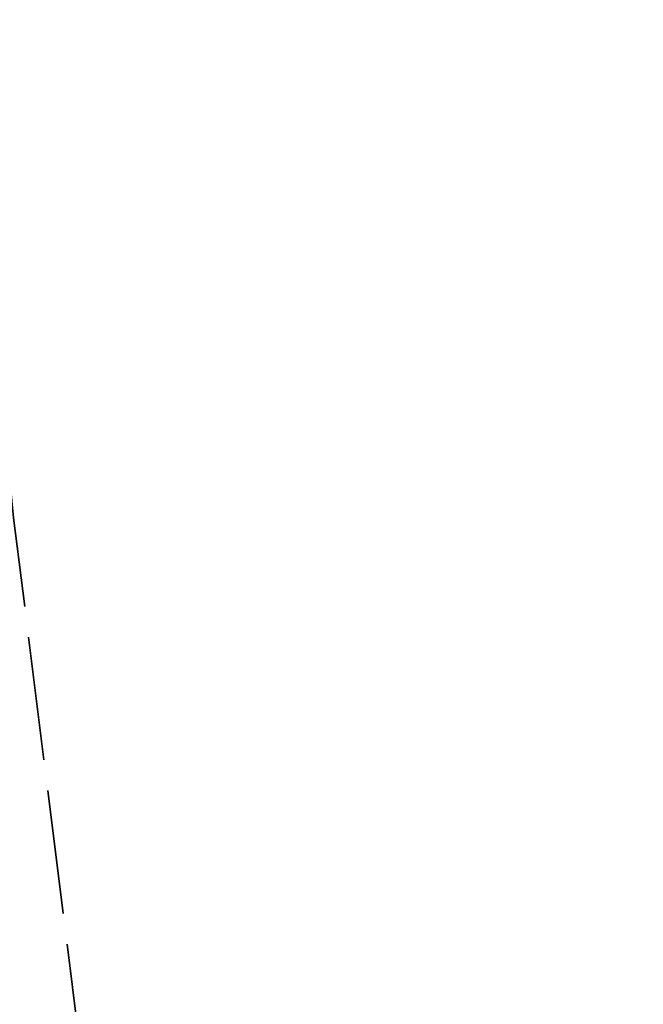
# Model space of a CAD drawing. Header units: metres. Extents: x 196674 to 197628, y 355499 to 356232.
# Tile 58 of 209: x 197070 to 197080, y 355620 to 355636. Entities that reach past the tile are written whole.
import ezdxf

# ---------------------------------------------------------------- set-up
doc = ezdxf.new("R2010")
doc.units = ezdxf.units.M
doc.linetypes.add('ZZ-SYSTEEMGRENS-SO', pattern=[5, 4, -1])
doc.layers.add('X-XX-AL-GRENS_SYSTEEMGRENS-G', color=7, linetype='ZZ-SYSTEEMGRENS-SO', lineweight=35, true_color=0xd60036)

msp = doc.modelspace()

# ---------------------------------------------------------------- linework, layer by layer
at = {"layer": 'X-XX-AL-GRENS_SYSTEEMGRENS-G', "ltscale": 0.5, "flags": 128}
msp.add_lwpolyline([(197173.0845801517, 355664.4267221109), (197172.678291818, 355658.1040395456), (197176.2062336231, 355657.9276386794), (197179.6585214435, 355660.8258546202), (197196.8460500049, 355641.1849859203), (197196.618113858, 355640.9851655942), (197203.3658004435, 355633.2880423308), (197204.598351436, 355636.2035375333), (197206.181120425, 355637.5931654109), (197210.3450714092, 355632.9793581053), (197211.1344663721, 355633.8542043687), (197215.577003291, 355630.1111014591), (197222.812057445, 355638.6980935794), (197225.7729980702, 355636.1981525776), (197252.4997837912, 355613.6295939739), (197256.3974516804, 355618.2471244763), (197230.4350738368, 355640.1698336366), (197234.5465854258, 355645.0395252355), (197230.9951246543, 355648.102425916), (197227.7363916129, 355651.014992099), (197227.7150354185, 355650.9915016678), (197227.3858924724, 355651.2966605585), (197230.5297411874, 355654.3837220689), (197222.7747070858, 355662.5864016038), (197213.3031688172, 355673.0409596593), (197208.7438719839, 355679.5515306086), (197204.6678372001, 355688.2834966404), (197202.9207222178, 355693.3147658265), (197202.5296188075, 355695.8358091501), (197209.2561496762, 355696.7388380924), (197208.765603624, 355699.4053961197), (197208.8375775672, 355699.4157603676), (197208.4960738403, 355702.0476424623), (197209.7550059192, 355702.1614664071), (197209.6289773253, 355703.3557373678), (197209.431316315, 355705.9322142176), (197209.3853665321, 355708.5054020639), (197209.4909423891, 355711.0763696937), (197209.825975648, 355714.406320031), (197209.1003553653, 355714.700446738), (197209.2732684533, 355715.2254737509), (197208.7827839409, 355715.4092287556), (197209.8333840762, 355718.2914021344), (197204.6571410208, 355720.1605124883), (197206.9259623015, 355726.3911903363), (197207.3755778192, 355727.6258113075), (197205.6951706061, 355728.2354618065), (197201.970541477, 355729.6509828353, -0.03199396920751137), (197199.2658455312, 355725.4928494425), (197194.4988616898, 355729.2364659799), (197191.8020115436, 355731.3330088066), (197190.6829954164, 355730.2418318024), (197188.9323846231, 355731.7580333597, 0.01582069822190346), (197191.308975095, 355733.798286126), (197190.5246250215, 355734.700084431), (197189.8547559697, 355735.4391273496), (197188.5065648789, 355737.3969406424), (197188.3768484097, 355737.5504837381), (197186.2264232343, 355740.6599554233), (197185.4143065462, 355740.8273772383), (197177.0047230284, 355735.000759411), (197161.0308464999, 355735.7499021), (197143.9921317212, 355736.546230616), (197117.3114725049, 355737.8750504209), (197104.5701917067, 355738.4152468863), (197089.3270001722, 355739.2400485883), (197089.4979420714, 355743.4763910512), (197087.6423294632, 355744.6045541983), (197087.2320594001, 355744.8539874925), (197086.4302028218, 355745.4612094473), (197085.6301577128, 355746.0670596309), (197084.2515270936, 355747.3631431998), (197083.0033431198, 355748.790046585), (197081.9521148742, 355750.2640411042), (197081.052108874, 355751.8364435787), (197080.680597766, 355752.6629727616), (197080.3089695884, 355753.4897623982), (197079.7287775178, 355755.2084983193), (197079.3027229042, 355757.0287405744), (197079.0552433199, 355758.8767777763), (197078.9881413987, 355760.748092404), (197079.0484954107, 355761.6954089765), (197079.4901165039, 355761.5482019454), (197081.8987959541, 355767.3947458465), (197083.4122910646, 355769.9863346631), (197084.9290730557, 355772.1438856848), (197085.2777218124, 355772.6391357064), (197085.9504292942, 355773.4546849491), (197087.2615113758, 355775.0451778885), (197089.4568843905, 355777.2328139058), (197092.7058230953, 355779.8115121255), (197090.7255592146, 355782.8612331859), (197090.5279328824, 355783.1655891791), (197094.0593130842, 355784.7965387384), (197089.240221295, 355793.944965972), (197079.8514273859, 355789.6587774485), (197073.1066642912, 355808.1301448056), (197062.6964714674, 355839.0387078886), (197050.201550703, 355834.8591941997), (197054.256388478, 355823.4068109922), (197060.9054150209, 355805.9824325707), (197064.0917084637, 355798.9340248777), (197065.6061934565, 355785.3714584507), (197066.4118943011, 355778.1591798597), (197064.2976158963, 355775.7696807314), (197061.8930028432, 355773.065075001), (197059.8798242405, 355770.937906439), (197059.567781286, 355770.7063368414), (197054.395078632, 355766.8676324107), (197050.1449273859, 355764.4954855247), (197046.646028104, 355763.2036366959), (197046.6485450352, 355763.1967402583), (197042.8018864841, 355761.7681380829), (197042.6247659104, 355761.7025895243), (197032.2172606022, 355760.2665015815), (197022.1724443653, 355758.1057256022), (197022.1490316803, 355758.1349914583), (197018.4791559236, 355757.3507739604), (197017.1834583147, 355757.8590001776), (197013.9320116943, 355762.4906063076), (197012.2359937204, 355764.9334332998), (197011.548662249, 355765.9454268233), (197009.5874376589, 355768.7952768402), (197008.1879451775, 355770.6627745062), (197008.1739746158, 355770.651876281), (197004.3621297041, 355775.7021426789), (197000.7500667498, 355780.6711859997), (196997.3281167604, 355785.4310589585), (196992.0624097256, 355792.5561596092), (196987.5636689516, 355799.6503659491), (196980.2918957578, 355812.3582609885), (196971.7451011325, 355828.1610038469), (196956.4456734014, 355821.2458726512), (196960.0166344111, 355812.4100996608), (196962.4976294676, 355807.0886023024, -0.6085831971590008), (196961.4131292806, 355806.2394416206), (196970.6320923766, 355792.5786144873), (196976.225457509, 355784.303374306), (196982.879968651, 355776.9163582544), (196982.5041383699, 355776.476222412), (196987.7472751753, 355765.3430715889), (196990.3620391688, 355759.9089379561), (196989.6128942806, 355758.3801676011), (196986.801356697, 355757.089894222), (196981.5916446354, 355758.3619052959), (196976.4931413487, 355759.6093032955), (196973.9250311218, 355760.2238822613), (196971.9270970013, 355760.7020113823), (196970.093883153, 355761.1263081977), (196965.2690985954, 355762.243003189), (196955.7026120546, 355764.457163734), (196954.8259486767, 355764.7114400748), (196955.7288446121, 355765.5914382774), (196946.4199106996, 355767.8862061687), (196945.5109518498, 355767.0898728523), (196943.3561815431, 355767.6616250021), (196942.0243707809, 355768.0150110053), (196940.699224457, 355768.3753913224), (196937.911680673, 355769.161377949), (196937.9158913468, 355769.1720679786), (196934.1448626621, 355770.5833311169), (196931.0328001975, 355771.949971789), (196928.1497259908, 355773.3159879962), (196926.2238803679, 355774.3657393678), (196926.7008714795, 355775.2077771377), (196923.9720996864, 355776.8118532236), (196922.1171638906, 355777.9575551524), (196917.5440237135, 355780.8012867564), (196917.0166342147, 355779.9474843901), (196915.4224701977, 355780.9309636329), (196913.0167641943, 355782.4772167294), (196912.757872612, 355782.6539056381), (196911.190523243, 355783.7714957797), (196908.5042566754, 355786.2619442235), (196907.2206986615, 355787.4460719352), (196905.8442773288, 355789.1071714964), (196903.2522146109, 355793.7425243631), (196899.3236920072, 355801.1348770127), (196896.7844047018, 355806.8801932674), (196892.3931631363, 355816.7971943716), (196889.396342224, 355823.7408055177), (196885.4294056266, 355833.1531130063), (196886.3148759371, 355833.6745129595), (196885.0357126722, 355834.4994199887), (196884.9096875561, 355834.6903417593), (196883.5318420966, 355838.2464489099), (196881.8574062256, 355842.456115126), (196879.7964254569, 355847.3435551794), (196879.5508475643, 355847.9274201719), (196877.9207976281, 355851.9810838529), (196875.2708346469, 355858.5729917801), (196872.6243587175, 355865.1536886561), (196870.4789281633, 355870.5362599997), (196868.3870366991, 355875.7889875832), (196865.3800609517, 355883.3409266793), (196863.5295936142, 355887.9873007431), (196863.4110328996, 355888.2849971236), (196862.7400305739, 355889.9711056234), (196863.0622626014, 355890.0962442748), (196861.3970005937, 355894.1395962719), (196861.4037374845, 355894.142038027), (196859.229652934, 355899.4431236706), (196859.0298403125, 355899.3580359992), (196858.8952095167, 355899.696553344), (196858.3959365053, 355900.9492390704), (196849.546747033, 355923.1807260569), (196850.1922005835, 355924.6939033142), (196860.258528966, 355928.6657372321), (196869.5490503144, 355931.0234685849), (196873.3453938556, 355931.8019435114), (196886.2438454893, 355935.4284136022), (196898.3098795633, 355938.5764862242), (196898.3110943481, 355938.5724965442), (196903.1917021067, 355939.7712405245), (196904.7097162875, 355939.0568809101), (196905.0282216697, 355938.2924679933), (196909.0130922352, 355939.952830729), (196908.2642147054, 355942.2627148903), (196902.9799573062, 355958.738663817), (196902.4497829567, 355960.2008490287), (196901.8115777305, 355961.6192158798), (196900.9680556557, 355963.3204536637), (196898.0063144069, 355968.7541705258), (196894.5625896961, 355975.3226559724), (196892.3896866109, 355979.4813913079), (196888.5416758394, 355987.5664713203), (196887.4815956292, 355987.0834539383), (196885.6442474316, 355986.3271839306), (196885.5076204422, 355986.6344104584), (196873.7642690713, 355982.4273955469), (196860.8311621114, 355977.7025315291), (196860.6501748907, 355978.1868262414), (196859.8859481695, 355980.2917607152), (196853.3128873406, 355977.7107309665), (196853.73029577, 355976.6477246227), (196849.4907683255, 355974.9886047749), (196849.0872389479, 355976.0301083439), (196843.9608105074, 355973.9918913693), (196837.8119168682, 355989.4043746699), (196834.5901124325, 355988.2958011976), (196829.2277835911, 355986.0429299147), (196828.1156368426, 355985.4996470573), (196826.3328622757, 355984.7522034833), (196824.2538081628, 355989.7933135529), (196823.3493071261, 355989.4238303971), (196821.5217528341, 355993.9636112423), (196822.4415567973, 355994.327010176), (196811.4142395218, 356022.6098143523), (196811.1941616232, 356022.5241126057), (196809.0787073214, 356027.7608173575), (196808.1570951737, 356027.399245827), (196802.10045471, 356042.8370581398), (196803.0324375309, 356043.2047289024), (196801.2251267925, 356047.7859519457), (196800.9629805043, 356047.6825342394), (196799.5580754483, 356051.2186581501), (196798.9326303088, 356050.9700967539), (196795.7620501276, 356058.7913388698), (196785.962956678, 356083.7526770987), (196782.5256602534, 356092.3853087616), (196783.4607012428, 356092.7526788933), (196781.019036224, 356098.8045971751), (196780.1137519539, 356098.4428009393), (196778.7301102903, 356101.9178165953), (196774.5320198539, 356112.348299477), (196772.2902714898, 356117.515377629), (196776.44078803, 356119.079716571), (196791.849465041, 356131.7811384), (196790.0748953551, 356134.2200693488), (196802.0204483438, 356142.8516660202), (196802.0676224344, 356142.8083428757), (196807.6543048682, 356146.8198669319), (196821.3261595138, 356152.9520820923), (196824.118863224, 356147.8038902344), (196826.9348279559, 356140.6494155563), (196826.9667213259, 356140.5675271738), (196829.5085456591, 356133.5350799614), (196829.5777539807, 356133.3434260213), (196832.2898444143, 356127.7055041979), (196833.7548698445, 356124.6604513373), (196834.9901440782, 356122.0931766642), (196835.0225480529, 356122.0325953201), (196835.1990731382, 356121.7003128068), (196837.0506620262, 356117.8328811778), (196837.4462851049, 356117.0125892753), (196839.1926216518, 356113.3926815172), (196841.4323661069, 356114.511984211), (196841.8392721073, 356113.6336860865), (196848.0955434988, 356116.517072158), (196847.6769788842, 356117.425259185), (196852.5147321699, 356119.6548795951), (196850.4481800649, 356123.3458274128), (196845.5717484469, 356132.2801574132), (196843.8176550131, 356136.7414412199), (196842.4688873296, 356140.1178663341), (196840.0819394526, 356146.0228419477), (196839.9684512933, 356146.3257976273), (196837.6473192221, 356152.5214195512), (196836.4018865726, 356158.1741344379), (196834.8989662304, 356157.8391461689), (196833.0580044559, 356165.8451506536), (196834.6039987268, 356166.1812686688), (196833.231549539, 356172.4004655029), (196818.5547710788, 356168.2850407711), (196819.0904617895, 356165.4031631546), (196818.6774567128, 356164.7734485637), (196805.8544307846, 356160.1790812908), (196763.847697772, 356130.3813046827), (196763.5509762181, 356130.4127969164), (196762.5818188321, 356130.5249803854), (196761.7183121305, 356129.7086118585, 0.04730650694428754), (196752.2297252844, 356136.4176360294), (196747.6793319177, 356140.070134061), (196742.0814451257, 356144.4630395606), (196738.7537234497, 356147.2546337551), (196734.7560397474, 356150.8499354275), (196729.666907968, 356145.2019173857), (196729.4110213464, 356144.9179294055), (196728.5373751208, 356145.25504501), (196726.9098917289, 356145.8830452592), (196726.6614752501, 356145.2392657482), (196726.5077088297, 356145.3668838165), (196724.5966113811, 356147.0002316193), (196723.2386024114, 356148.3499242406), (196720.9989937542, 356150.8008754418), (196719.8259691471, 356152.0571855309), (196717.8551161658, 356153.8806850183), (196716.3066054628, 356155.1783671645), (196713.4920412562, 356157.0380855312), (196712.711518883, 356157.526736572), (196710.5865978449, 356158.6597682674), (196709.0460740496, 356159.8798850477, -0.1436820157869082), (196707.9944026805, 356162.614189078), (196707.7956403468, 356165.0395700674), (196705.255843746, 356165.9921554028), (196703.9080476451, 356165.8817021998), (196704.296213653, 356161.5859622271), (196704.322643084, 356161.4572245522), (196699.9945406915, 356161.1598107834), (196700.4765585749, 356140.6409319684, -0.8375811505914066), (196697.1042396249, 356117.7401990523), (196690.2804314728, 356092.1839640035, 0.01148923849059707), (196682.1238954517, 356058.6533288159), (196678.2447453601, 356040.9444071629), (196676.8078900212, 356034.3849397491), (196676.7367004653, 356034.0373672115), (196673.76097036, 356020.1679628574), (196685.4972137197, 356017.0123139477), (196688.4141098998, 356023.4875724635), (196684.7023326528, 356025.1594317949), (196684.8709302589, 356032.3200466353), (196686.954459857, 356036.67925281), (196701.2270857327, 356066.3816892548), (196697.4228360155, 356068.2135735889), (196701.9253072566, 356087.990611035), (196702.113404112, 356090.4525884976), (196703.1938799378, 356090.1812386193), (196704.7481254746, 356094.7148607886), (196705.3277865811, 356095.9075069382), (196706.1690198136, 356096.9042763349), (196707.142583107, 356097.5850231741), (196708.3354430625, 356098.0646037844), (196709.2981925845, 356097.8962027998), (196710.1314496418, 356097.4912135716), (196711.0135994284, 356096.7398888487), (196711.613187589, 356094.6944549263), (196715.3306055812, 356098.6467015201), (196723.1713741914, 356104.959617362), (196732.8379125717, 356111.0407349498), (196733.3237033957, 356110.1763676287), (196733.395023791, 356110.047721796, 0.4142124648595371), (196734.754474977, 356109.6579975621), (196736.9542150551, 356108.9736747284, -0.02164444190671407), (196739.4192796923, 356107.5715157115, 0.0006306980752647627), (196739.4214182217, 356107.5701773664, -0.2262979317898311), (196739.4250952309, 356107.5644124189), (196739.8764398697, 356106.708415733), (196739.5816296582, 356106.4366577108), (196740.3007240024, 356104.7008456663), (196740.9509263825, 356104.9922062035), (196741.9809548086, 356103.0387080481), (196744.8395286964, 356104.2229286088, -0.3990416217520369), (196746.5871881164, 356103.5518771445), (196746.6513408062, 356103.3996378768), (196746.689370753, 356103.0266088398), (196746.4151777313, 356101.5848105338), (196747.429397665, 356101.3609511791), (196747.5333455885, 356101.2994572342), (196747.5384435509, 356101.2929342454), (196766.0705486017, 356056.7132555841), (196765.1623874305, 356056.3282861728), (196767.2394890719, 356051.1270879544), (196768.1793575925, 356051.5344794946), (196771.4711978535, 356043.8233024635), (196774.40164759, 356036.7635904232), (196774.0151730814, 356036.5839879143), (196774.7283105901, 356034.7171646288), (196775.4376722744, 356034.2825268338), (196775.853972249, 356033.3023071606), (196775.6600364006, 356032.5504327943), (196776.765634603, 356029.8908119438), (196776.718840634, 356029.8583752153), (196777.0974306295, 356028.7594125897), (196777.9658206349, 356027.7189745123), (196778.0591666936, 356026.3169710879), (196778.4461698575, 356025.4565066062), (196778.8262353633, 356024.4427094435), (196778.82622122, 356024.4427022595), (196778.8266270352, 356024.4416646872), (196779.3783198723, 356022.97006407), (196779.3990069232, 356022.9782259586), (196780.7255773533, 356019.5865020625), (196780.754093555, 356019.5982524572), (196782.2401021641, 356015.8367131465), (196783.4327975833, 356012.7766123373), (196782.5021506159, 356012.4159202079), (196784.7325956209, 356006.6609931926), (196786.038590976, 356007.1671596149), (196787.6956637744, 356002.99373992), (196787.5357676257, 356002.9336515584), (196788.527525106, 356000.4577747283), (196788.2725773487, 356000.3582829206), (196788.9724314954, 355999.1126709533), (196789.3908675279, 355998.5302971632), (196789.7536275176, 355998.0254125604), (196789.9147147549, 355996.5999778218), (196790.4410486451, 355995.4737364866), (196790.4469192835, 355995.47546678), (196790.6242366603, 355994.9662783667), (196790.9335315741, 355995.0883984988), (196793.8902314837, 355987.5860400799), (196793.7542048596, 355987.5476454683), (196795.505857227, 355983.2445885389), (196795.6242983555, 355983.312781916), (196796.991807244, 355979.8198586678), (196797.0047048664, 355979.7233568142), (196796.9933585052, 355979.6824914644), (196796.9669683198, 355979.6505170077), (196796.822975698, 355979.5766059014), (196795.3985459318, 355979.0322727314), (196797.1469514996, 355974.4569848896), (196797.1501836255, 355974.4582530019), (196795.4187218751, 355970.4877992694), (196796.2201695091, 355969.6560949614), (196797.0849824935, 355967.4537241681), (196798.9466017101, 355968.1847329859), (196800.5529653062, 355968.8170288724), (196800.6150046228, 355968.7023501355), (196800.8616512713, 355968.7744826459), (196801.6407865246, 355967.8232749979), (196801.6785991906, 355967.7771113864), (196801.6961792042, 355966.4146603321), (196801.7040832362, 355965.8020978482, 0.2098831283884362), (196802.0368526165, 355965.0700742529, 0.1229137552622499), (196802.0944480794, 355964.5891732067), (196802.9107575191, 355962.4451987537), (196803.0986146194, 355962.5296289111, 0.04929694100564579), (196803.2118388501, 355962.3687718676), (196804.3748923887, 355961.0206686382), (196804.4152792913, 355960.973855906), (196804.4401436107, 355960.2826278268), (196804.4459236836, 355960.1212617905), (196803.9148513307, 355960.1157297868), (196805.8237591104, 355955.3454282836), (196806.4277367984, 355955.633371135), (196806.6532355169, 355955.5186944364), (196807.0270248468, 355954.5686016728), (196806.896691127, 355954.2200849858), (196806.3685258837, 355953.9064868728), (196808.2467157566, 355949.1968786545), (196809.0713129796, 355949.5131897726), (196810.7611227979, 355945.21653999), (196812.8164223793, 355939.9905657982), (196815.7958787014, 355932.7153467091), (196817.2786866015, 355929.1286764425), (196819.2233460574, 355924.3463577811), (196820.974699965, 355919.8030463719), (196821.7022264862, 355917.7120897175), (196822.8275510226, 355914.9902061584), (196826.5518493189, 355905.5439142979), (196827.5083210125, 355903.1053161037), (196827.5308293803, 355903.1196992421), (196828.5703350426, 355900.3870734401, 0.1057314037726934), (196828.7975064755, 355900.0358952, 0.1359501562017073), (196828.9295866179, 355899.5185573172), (196829.4561675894, 355898.5993144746), (196829.938950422, 355897.0408730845, 0.1142322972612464), (196830.1661458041, 355896.6512290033, 0.1021066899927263), (196830.23636084, 355896.2531616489), (196830.8234352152, 355894.775179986, 0.09413674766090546), (196831.0235326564, 355894.4601106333, 0.07582889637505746), (196831.0699955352, 355894.1621297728), (196831.3336353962, 355893.3277624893), (196830.5490288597, 355891.650566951), (196830.730654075, 355891.1774844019), (196831.6305612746, 355889.0373983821), (196832.1718899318, 355888.9724389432), (196833.8661398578, 355884.6967749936), (196833.0916363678, 355884.3898747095), (196834.2334853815, 355881.5063921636), (196835.7340846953, 355881.0039957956), (196836.3963712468, 355880.6373454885), (196840.5779483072, 355870.1214583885), (196841.1998491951, 355870.3833319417), (196841.8607508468, 355868.7841549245), (196841.3542408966, 355868.5492854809), (196842.9471889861, 355864.5225379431), (196843.474497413, 355864.7627851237), (196844.0946204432, 355863.1667495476), (196843.4777571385, 355862.8872750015), (196845.6058022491, 355857.295932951), (196845.6591832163, 355857.3179956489), (196848.9573390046, 355849.3870718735), (196849.4691744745, 355849.5945842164), (196850.1900661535, 355847.7561027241), (196849.7024440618, 355847.5164343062), (196851.7354952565, 355842.3219023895), (196851.9803218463, 355841.6963600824), (196852.2130822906, 355841.1927849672), (196852.6975573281, 355840.1446276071), (196853.8314006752, 355837.546665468), (196857.1022606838, 355828.931799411), (196857.1021774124, 355828.9317655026), (196857.104474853, 355828.9259676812), (196857.5027287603, 355827.8770374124), (196857.5177064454, 355827.8831363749), (196859.2608649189, 355823.4841013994, 0.1197895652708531), (196859.5336863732, 355823.098470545, 0.1217854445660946), (196859.5998818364, 355822.6230344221), (196860.3813539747, 355820.6705579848), (196861.5845120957, 355817.6645162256), (196865.3571916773, 355808.1762108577), (196866.650424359, 355804.9223955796), (196866.9894190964, 355804.0482756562), (196869.9609907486, 355796.3858853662), (196870.2417437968, 355795.6982130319), (196874.2597470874, 355785.8213624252), (196876.4751023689, 355779.9106257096), (196876.5248359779, 355779.9270586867), (196877.4783340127, 355777.609714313), (196877.4870572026, 355777.6127263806, 0.01261409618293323), (196879.1276028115, 355773.4671132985), (196880.5794819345, 355769.9265380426), (196879.4564760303, 355768.8985009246), (196871.5899269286, 355765.9267262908), (196874.6150694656, 355763.7405958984), (196870.7815163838, 355762.3431721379), (196871.1765744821, 355761.2637959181), (196873.4589399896, 355754.9534811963), (196873.8205499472, 355753.8743063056), (196877.933770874, 355755.2526192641), (196879.3161058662, 355751.4604592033), (196887.4423074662, 355755.0355723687), (196887.6524770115, 355755.1609821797), (196887.7433886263, 355755.192988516), (196887.8657880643, 355755.2134610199), (196887.9953583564, 355755.215742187), (196888.0352466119, 355755.2100166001), (196888.0806541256, 355755.194805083), (196888.1556229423, 355755.1569219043), (196888.2342456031, 355755.1058393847), (196888.2799178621, 355755.067193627), (196888.3187308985, 355755.0246841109), (196888.3560790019, 355754.9712798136), (196888.4037650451, 355754.8834089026), (196890.242957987, 355750.9480844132), (196890.4947138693, 355750.6026519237), (196890.4494791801, 355750.5430745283), (196891.628236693, 355748.1977836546), (196891.6577586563, 355747.9263099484), (196893.7087405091, 355743.5292781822), (196894.4921495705, 355741.852565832), (196896.872192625, 355740.7600377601), (196896.2575067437, 355739.8318439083), (196898.2715684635, 355738.9073148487), (196899.8509010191, 355738.4527733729), (196902.2825244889, 355737.7529374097), (196907.1457714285, 355736.3532654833), (196917.8474241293, 355733.273265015), (196918.1089377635, 355734.2346253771), (196926.0062285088, 355731.9296392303), (196927.0971120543, 355732.0253109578), (196927.2914126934, 355732.7211091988), (196949.25195892, 355726.9179402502), (196950.9690876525, 355725.7952060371), (196950.858498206, 355725.3568524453), (196952.0887336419, 355725.1461394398), (196952.8819526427, 355724.9555262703), (196952.8603227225, 355724.8954303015), (196952.056959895, 355721.6922553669), (196951.4518210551, 355719.279440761), (196959.2800080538, 355717.3161154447), (196960.8516613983, 355723.8815794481), (196967.4256969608, 355722.1306030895), (196973.9033481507, 355720.4361775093), (196977.8684934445, 355719.3989738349), (196980.4243569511, 355718.8238264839), (196993.7588386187, 355715.5105551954), (196994.7639516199, 355716.0034841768), (196994.9897167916, 355716.0545171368), (196996.5017647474, 355715.9488593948), (196997.3169796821, 355715.6092477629), (196997.9952041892, 355715.036856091), (196998.4610569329, 355714.3165586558), (196998.8408934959, 355713.1578975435), (196998.8373696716, 355713.1068020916), (196998.8026880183, 355712.6039181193), (196998.5054317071, 355711.57326714), (196998.967312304, 355710.0772094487), (197001.8739445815, 355710.9575141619), (197005.9055135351, 355697.924832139), (197007.9029397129, 355691.7178882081), (197012.9334617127, 355675.5491580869), (197017.8784535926, 355659.8034283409), (197019.9986344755, 355652.9868181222), (197022.5523518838, 355644.9202439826), (197025.6999454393, 355634.5227791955), (197025.7567598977, 355634.1895291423), (197025.7192859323, 355633.9168304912), (197025.6181435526, 355633.7020966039), (197025.4453286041, 355633.4758310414), (197025.195021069, 355633.3010221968), (197024.8842618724, 355633.1887622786), (197022.7809993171, 355632.7952119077), (197021.2249886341, 355633.6494658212), (197017.690051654, 355632.6264885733), (197017.7273360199, 355632.4752797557), (197014.1229230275, 355631.4103093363), (197014.0722671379, 355631.5493647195), (197010.0124796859, 355630.3545619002), (197006.5432104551, 355629.6017441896), (197006.5540181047, 355629.5513084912), (197001.1443281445, 355628.4894595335), (196999.2574320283, 355628.1228370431), (197001.9823300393, 355614.4304461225), (197003.2307288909, 355614.6849740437), (197003.6205128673, 355613.1185353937), (197004.006443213, 355611.2187676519), (197003.9614653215, 355611.2096196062), (197004.2119997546, 355610.206901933), (197004.3094756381, 355609.7270704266), (197004.3307955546, 355609.7314437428), (197004.8907984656, 355607.4901357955), (197029.380694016, 355613.7773555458), (197029.3841525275, 355613.7521287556), (197029.4775205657, 355613.7547588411), (197031.0334295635, 355607.6447371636), (197027.1484354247, 355606.7099934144), (197028.7114272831, 355600.2542212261), (197028.8948398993, 355600.3195751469), (197029.4531395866, 355598.0973388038), (197030.7251398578, 355593.0343377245), (197031.3437632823, 355590.5737261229), (197031.1685464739, 355590.5261238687), (197032.7880676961, 355584.152430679), (197036.6741025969, 355585.3719723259), (197038.212636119, 355579.409403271), (197038.2010121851, 355579.4060264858), (197038.2728747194, 355579.1493745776), (197038.1803194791, 355579.1132554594), (197039.3673898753, 355574.1879968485), (197040.0304268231, 355571.0320611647), (197040.88012635, 355567.656390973), (197041.2093863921, 355566.3427106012), (197041.6648791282, 355566.4332058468), (197042.8515333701, 355561.7517462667), (197043.1005016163, 355560.7271915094), (197044.6430261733, 355554.3201080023), (197045.6960009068, 355554.5759243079), (197046.0663295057, 355552.9632527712), (197063.3112487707, 355556.2858520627), (197062.5528863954, 355564.4253253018), (197069.6953954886, 355564.7548009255), (197074.0489944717, 355565.8013962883), (197074.0651927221, 355569.3434042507), (197066.8277845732, 355574.7719568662), (197065.569183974, 355592.4263893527), (197065.9890710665, 355592.2571108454), (197066.9647035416, 355591.9362835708), (197067.948629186, 355591.6804678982), (197069.8143987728, 355591.2835510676), (197070.9138968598, 355590.9670390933), (197072.0547459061, 355590.5568482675), (197073.3952542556, 355590.1721260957, -0.1152568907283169), (197081.1782353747, 355583.3636143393), (197088.1711537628, 355574.4210026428), (197092.5545327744, 355568.8154951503), (197099.4778845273, 355574.1657522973), (197101.0604109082, 355575.3887037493), (197095.3593342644, 355582.7660237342), (197094.9766501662, 355582.4665704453), (197094.8981522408, 355582.7529220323), (197094.2118387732, 355584.4945289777), (197092.7090311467, 355587.275688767), (197091.4245338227, 355588.9961585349), (197089.3067641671, 355591.1364624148), (197086.8976383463, 355592.962353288), (197085.5348704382, 355593.9300294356), (197077.2085234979, 355604.9027706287, -0.1058183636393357), (197071.6588760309, 355616.7440490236), (197070.2271579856, 355628.1527461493), (197068.8732504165, 355641.9015009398), (197068.754855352, 355648.6106856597), (197069.0445282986, 355655.8010382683), (197070.1813272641, 355663.7801162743), (197072.5559036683, 355674.3024406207), (197085.7316641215, 355673.7582615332), (197087.7834693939, 355674.5971967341), (197090.8065214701, 355674.4470028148), (197098.1397626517, 355681.0156148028), (197098.4240622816, 355685.9810240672), (197101.9406964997, 355685.7710316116), (197102.3433846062, 355697.078343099), (197156.4463787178, 355694.9579822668), (197156.2249856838, 355688.6267763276), (197150.0560632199, 355688.8424945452), (197149.8181020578, 355683.7954412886), (197156.0430107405, 355683.50194597), (197155.9434362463, 355681.3833071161), (197156.9940530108, 355681.3047563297), (197158.577914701, 355681.1016482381), (197160.1073547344, 355680.7434348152), (197161.7057278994, 355680.1852727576), (197163.2304949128, 355679.453872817), (197164.6201168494, 355678.5906370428), (197165.2392169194, 355678.1079641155), (197164.835822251, 355677.6446703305), (197163.4881835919, 355676.095416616), (197166.6344331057, 355672.654307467), (197167.6288975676, 355673.3756308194), (197167.9025847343, 355672.918075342), (197168.564826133, 355671.7474093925), (197169.0719519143, 355670.160087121), (197169.4840139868, 355668.6115914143), (197169.5948482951, 355667.1735395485), (197169.7172811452, 355664.6284666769), (197173.0845635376, 355664.4267231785)], format="xyb", dxfattribs=at)

doc.saveas('drawing.dxf')
